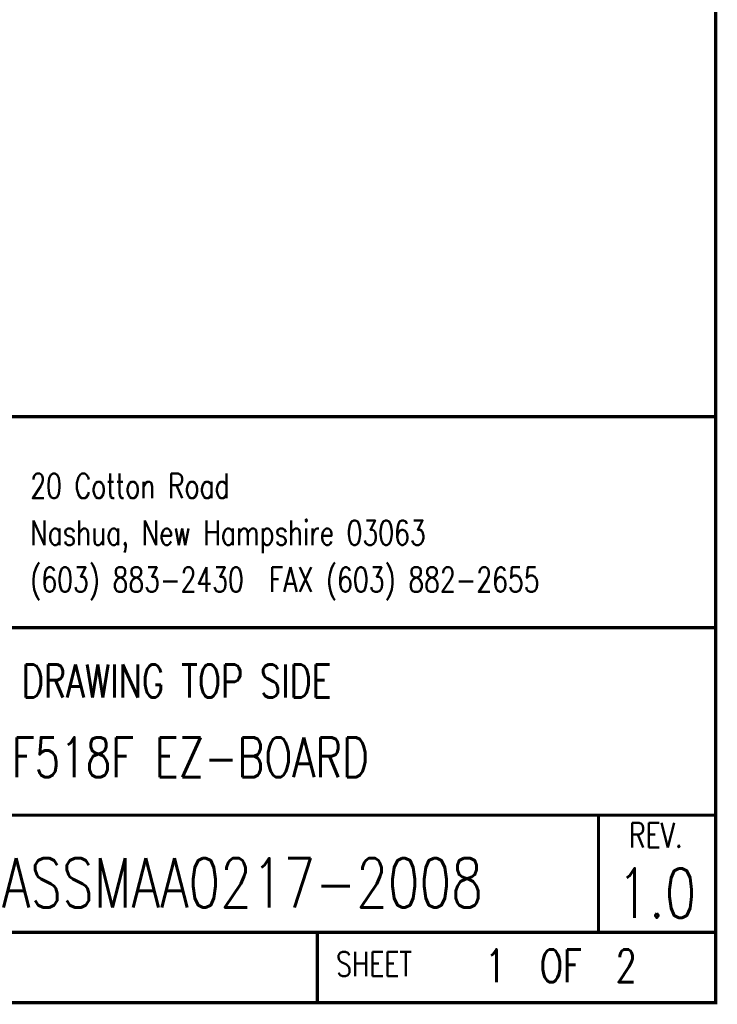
# Model space of a CAD drawing. Extents: x -3908 to 11948, y -2965 to 7442.
# Tile 41 of 42: x 10460 to 11948, y -2965 to -864. Entities that reach past the tile are written whole.
import ezdxf

# ---------------------------------------------------------------- set-up
doc = ezdxf.new("R2010")
doc.units = 0
doc.header["$MEASUREMENT"] = 0
doc.layers.get('0').update_dxf_attribs({"linetype": 'CONTINUOUS'})
for name, color, linetype in [('2D_LINE_00', 7, 'CONTINUOUS'), ('TEXT_00', 7, 'CONTINUOUS'), ('TEXT_27', 7, 'CONTINUOUS')]:
    doc.layers.add(name, color=color, linetype=linetype)
doc.styles.add('W7', font='simplex', dxfattribs={"width": 0.75})

# ---------------------------------------------------------------- blocks, each defined once
blk = doc.blocks.new('DRAWING_58')
at = {"layer": 'TEXT_27', "style": 'W7', "width": 0.75}
for s, height, p in [('ASSEMBLY DRAWING TOP SIDE', 70, (-1695, 650)), ('ASSMAA0217-2008', 105, (-1348, 202)), ('1  OF  2', 70, (-317.5, 42.5))]:
    blk.add_text(s, height=height, dxfattribs=at).set_placement(p)
blk = doc.blocks.new('SMOOTH_7')
at = {"const_width": 3.5}
blk.add_lwpolyline([(-1.75, 0, 1), (1.75, 0, 1)], format="xyb", close=True, dxfattribs=at)
blk = doc.blocks.new('DRAWING_64')
at = {"layer": '2D_LINE_00', "const_width": 7}
blk.add_lwpolyline([(355, -6.25), (16205, -6.25), (16205, -10406.25), (355, -10406.25)], close=True, dxfattribs=at)
at = {"layer": '2D_LINE_00'}
blk.add_blockref('SMOOTH_7', (16205, -10406.25), dxfattribs=at)
blk = doc.blocks.new('DRAWING_65')
at = {"layer": '2D_LINE_00', "const_width": 7}
blk.add_lwpolyline([(16201, -9606.25), (13705, -9606.25), (13705, -10006.25), (16205, -10006.25), (16205, -10256.25), (12555, -10256.25), (12555, -10106.25), (13705, -10106.25), (13705, -9956.25), (12555, -9956.25), (12555, -10206.25), (11501, -10206.25)], dxfattribs=at)
at = {"layer": '2D_LINE_00'}
for p in [(16201, -9606.25), (16205, -10006.25), (16205, -10256.25)]:
    blk.add_blockref('SMOOTH_7', p, dxfattribs=at)
blk = doc.blocks.new('DRAWING_66')
at = {"layer": '2D_LINE_00', "const_width": 7}
blk.add_lwpolyline([(16201, -10406.25), (11501, -10406.25), (11501, -9156.25), (16205, -9156.25), (16205, -10390)], dxfattribs=at)
at = {"layer": '2D_LINE_00'}
for p in [(16205, -9156.25), (16205, -10390), (16201, -10406.25)]:
    blk.add_blockref('SMOOTH_7', p, dxfattribs=at)
blk = doc.blocks.new('DRAWING_67')
at = {"layer": '2D_LINE_00', "const_width": 7}
blk.add_lwpolyline([(15355, -10256.25), (15355, -10406.25), (14305, -10406.25), (14305, -10256.25)], dxfattribs=at)
at = {"layer": '2D_LINE_00'}
for p in [(14305, -10256.25), (15355, -10256.25), (14305, -10406.25), (15355, -10406.25)]:
    blk.add_blockref('SMOOTH_7', p, dxfattribs=at)
blk = doc.blocks.new('DRAWING_70')
at = {"layer": '2D_LINE_00', "const_width": 7}
blk.add_lwpolyline([(15955, -10256.25), (15955, -10006.25)], dxfattribs=at)
at = {"layer": '2D_LINE_00'}
for p in [(15955, -10006.25), (15955, -10256.25)]:
    blk.add_blockref('SMOOTH_7', p, dxfattribs=at)

msp = doc.modelspace()

# ---------------------------------------------------------------- block references
for name, p in [('DRAWING_64', (-4260, 7445)), ('DRAWING_66', (-4260, 7445)), ('DRAWING_65', (-4260, 7445)), ('DRAWING_58', (11770, -2960)), ('DRAWING_70', (-4260, 7445)), ('DRAWING_67', (-4260, 7445))]:
    msp.add_blockref(name, p)

# ---------------------------------------------------------------- texts
at = {"layer": 'TEXT_00', "style": 'W7', "width": 0.75}
for s, height, p in [('20 Cotton Road', 52.5, (10482.5, -1885)), ('Nashua, New Hampshire 03063', 52.5, (10482.5, -1985)), ('(603) 883-2430  FAX (603) 882-2655', 52.5, (10482.5, -2085)), ('ADSP-BF518F EZ-BOARD', 84.7, (10097, -2480)), ('REV.', 52.5, (11760, -2630)), ('1.0', 105, (11735, -2780)), ('SHEET', 52.5, (11135, -2905))]:
    msp.add_text(s, height=height, dxfattribs=at).set_placement(p)

doc.saveas('drawing.dxf')
